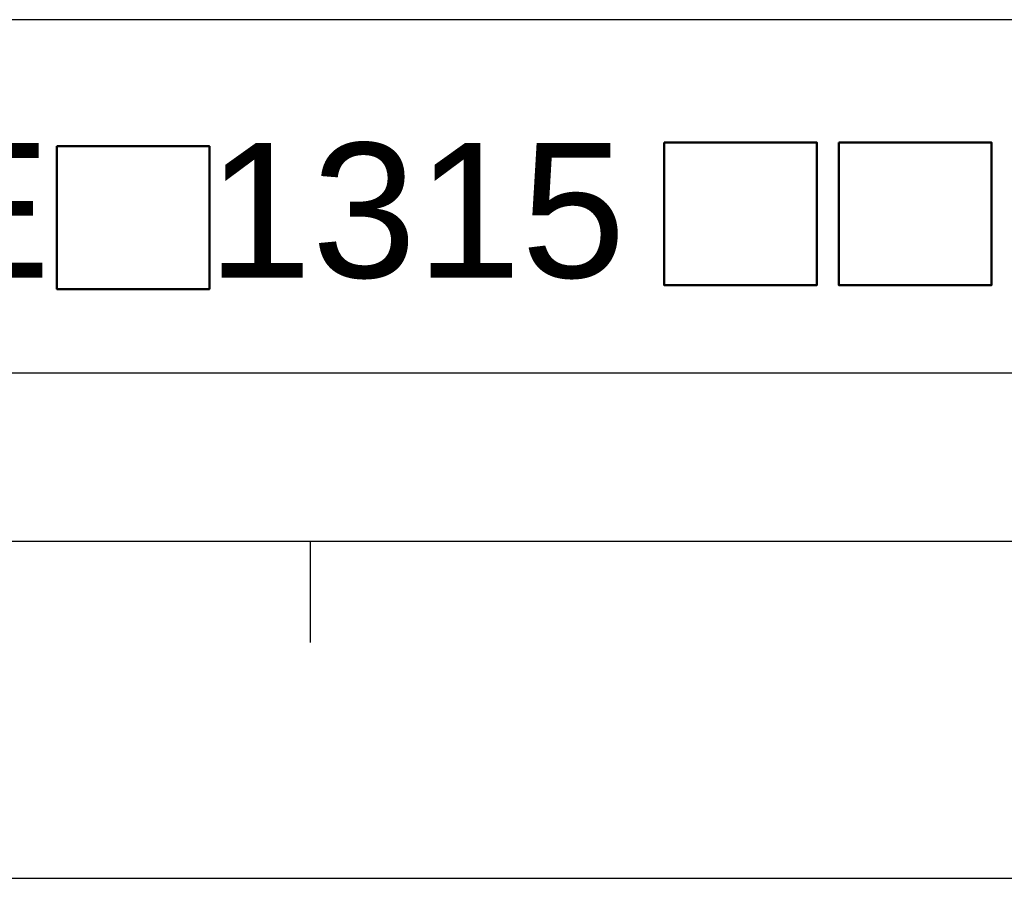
# Model space of a CAD drawing. Header units: millimetres. Extents: x -95 to 535, y -111 to 334.
# Tile 15 of 20: x 358 to 401, y -111 to -73. Entities that reach past the tile are written whole.
import ezdxf

# ---------------------------------------------------------------- set-up
doc = ezdxf.new("R2010")
doc.units = ezdxf.units.MM
doc.header["$LTSCALE"] = 23.1
doc.layers.get('0').update_dxf_attribs({"linetype": 'CONTINUOUS'})
doc.layers.add('DIM', color=6, linetype='CONTINUOUS')
doc.layers.add('DRAWING FRAME', color=1, linetype='CONTINUOUS')
doc.styles.add('ARIAL', font='ARIAL.TTF')

msp = doc.modelspace()

# ---------------------------------------------------------------- linework, layer by layer
at = {"color": 6, "lineweight": 50}
for points in [[(359.1633, -78.4882), (365.9582, -78.4882), (365.9582, -84.8529), (359.1633, -84.8529)], [(386.2251, -78.3154), (393.0199, -78.3154), (393.0199, -84.6801), (386.2251, -84.6801)], [(394.008, -78.3154), (400.8028, -78.3154), (400.8028, -84.6801), (394.008, -84.6801)]]:
    msp.add_lwpolyline(points, close=True, dxfattribs=at)
at = {"layer": 'DRAWING FRAME', "color": 3}
for p, q in [((520.4447, -72.8519), (292.4447, -72.8519)), ((508.4447, -88.6019), (292.4447, -88.6019)), ((377.9447, -88.6019), (314.9447, -88.6019)), ((520.4447, -96.1019), (-79.5553, -96.1019)), ((370.4447, -96.1019), (370.4447, -100.6019))]:
    msp.add_line(p, q, dxfattribs=at)
at = {"layer": 'DRAWING FRAME', "color": 4}
msp.add_line((-94.5553, -111.1019), (535.4447, -111.1019), dxfattribs=at)

# ---------------------------------------------------------------- texts
at = {"layer": 'DIM', "style": 'ARIAL'}
msp.add_text('ECMA-E   1315', height=6, dxfattribs=at).set_placement((326.2785, -84.3432))

doc.saveas('drawing.dxf')
